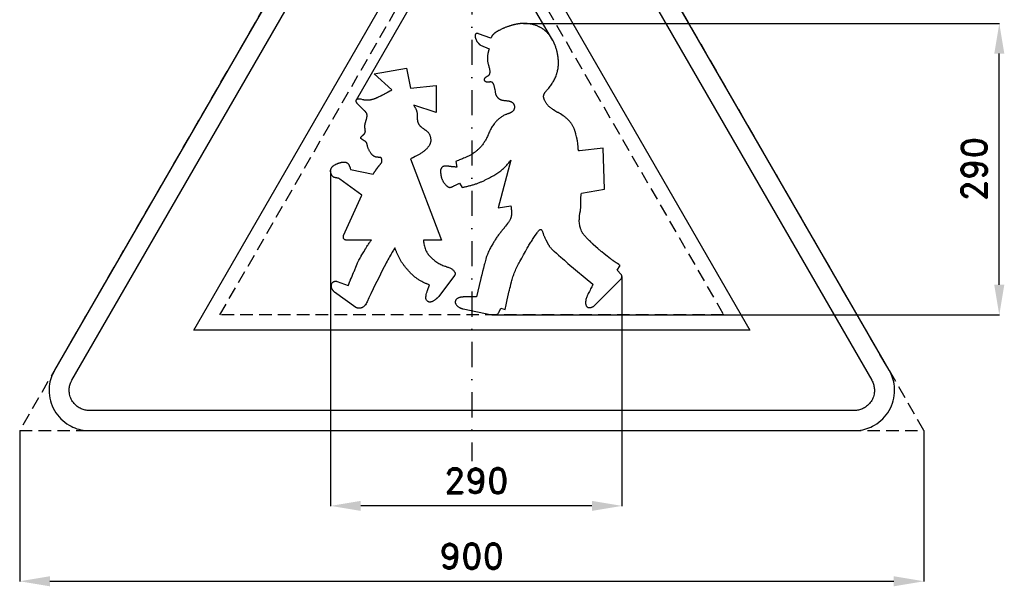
# Model space of a CAD drawing. Header units: millimetres. Extents: x -29 to 951, y -155 to 840.
# Tile 1 of 2: x -29 to 951, y -155 to 409. Entities that reach past the tile are written whole.
import ezdxf

# ---------------------------------------------------------------- set-up
doc = ezdxf.new("R2010")
doc.units = ezdxf.units.MM
doc.header["$LTSCALE"] = 5
doc.linetypes.add('ČERCHOVANÁX2', pattern=[2, 1, -0.5, 0, -0.5])
doc.linetypes.add('ČÁRKOVANÁX2', pattern=[1.5, 1, -0.5])
doc.layers.add('Kóty', color=2, linetype='Continuous')
doc.layers.add('Značka', color=7, linetype='Continuous')
doc.styles.get("Standard").update_dxf_attribs({"font": 'romand.shx', "height": 25})
doc.dimstyles.get("Standard").update_dxf_attribs({"dimtxt": 25, "dimasz": 30, "dimexe": 0.18, "dimexo": 0.0625, "dimgap": 12.5, "dimtad": 1, "dimdec": 0, "dimzin": 0, "dimdsep": 46, "dimtxsty": 'Standard', "dimcen": 0.09, "dimadec": 0, "dimazin": 0, "dimtfac": 1, "dimtdec": 0, "dimtofl": 0, "dimtmove": 0, "dimatfit": 3, "dimfxl": 1, "dimtolj": 1, "dimtzin": 0, "dimarcsym": 0})

# ---------------------------------------------------------------- blocks, each defined once
blk = doc.blocks.new('*D0')
at = {"layer": 'Defpoints', "color": 0, "transparency": 16777216}
for p in [(280.18, 258.38), (570.19, 153.34), (280.18, -74.94)]:
    blk.add_point(p, dxfattribs=at)
at = {"layer": 'Kóty', "color": 0, "lineweight": -2, "transparency": 16777216}
for p, q in [((280.18, 258.32), (280.18, -75.12)), ((570.19, 153.28), (570.19, -75.12)), ((540.19, -74.94), (310.18, -74.94))]:
    blk.add_line(p, q, dxfattribs=at)
at = {"layer": 'Kóty', "color": 0, "transparency": 16777216}
for points in [[(310.18, -69.94), (310.18, -79.94), (280.18, -74.94)], [(540.19, -69.94), (540.19, -79.94), (570.19, -74.94)]]:
    blk.add_solid(points, dxfattribs=at)
at = {"layer": 'Kóty', "color": 0, "transparency": 16777216, "insert": (425.18, -49.94), "char_height": 25, "attachment_point": 5}
blk.add_mtext('\\A1;290', dxfattribs=at)
blk = doc.blocks.new('*D1')
at = {"layer": 'Defpoints', "color": 0, "transparency": 16777216}
for p in [(-29.28, 0.06), (870.72, 0.06), (870.72, -149.94)]:
    blk.add_point(p, dxfattribs=at)
at = {"layer": 'Kóty', "color": 0, "lineweight": -2, "transparency": 16777216}
for p, q in [((-29.28, 0), (-29.28, -150.12)), ((870.72, 0), (870.72, -150.12)), ((0.72, -149.94), (840.72, -149.94))]:
    blk.add_line(p, q, dxfattribs=at)
at = {"layer": 'Kóty', "color": 0, "transparency": 16777216}
for points in [[(0.72, -144.94), (0.72, -154.94), (-29.28, -149.94)], [(840.72, -144.94), (840.72, -154.94), (870.72, -149.94)]]:
    blk.add_solid(points, dxfattribs=at)
at = {"layer": 'Kóty', "color": 0, "transparency": 16777216, "insert": (420.72, -124.94), "char_height": 25, "attachment_point": 5}
blk.add_mtext('\\A1;900', dxfattribs=at)
blk = doc.blocks.new('*D2')
at = {"layer": 'Defpoints', "color": 0, "transparency": 16777216}
for p in [(472.04, 405), (945.72, 405), (443.25, 115)]:
    blk.add_point(p, dxfattribs=at)
at = {"layer": 'Kóty', "color": 0, "lineweight": -2, "transparency": 16777216}
for p, q in [((472.11, 405), (945.9, 405)), ((945.72, 145), (945.72, 375)), ((443.31, 115), (945.9, 115))]:
    blk.add_line(p, q, dxfattribs=at)
at = {"layer": 'Kóty', "color": 0, "transparency": 16777216}
for points in [[(940.72, 375), (950.72, 375), (945.72, 405)], [(940.72, 145), (950.72, 145), (945.72, 115)]]:
    blk.add_solid(points, dxfattribs=at)
at = {"layer": 'Kóty', "color": 0, "transparency": 16777216, "insert": (920.72, 260), "char_height": 25, "attachment_point": 5, "rotation": 90}
blk.add_mtext('\\A1;290', dxfattribs=at)

msp = doc.modelspace()

# ---------------------------------------------------------------- linework, layer by layer
at = {"layer": 'Kóty'}
for p, q in [((305.92, 329.07), (369.49, 439.17)), ((501.47, 387.99), (471.81, 439.36))]:
    msp.add_line(p, q, dxfattribs=at)
at = {"layer": 'Značka', "color": 6, "linetype": 'ČERCHOVANÁX2', "lineweight": 25, "ltscale": 5}
msp.add_line((420.72, 839.71), (420.72, -30.29), dxfattribs=at)
at = {"layer": 'Značka', "color": 6, "linetype": 'ČÁRKOVANÁX2', "ltscale": 2.5}
for points in [[(870.72, 0.06), (420.72, 779.48), (-29.28, 0.06)], [(169.9, 115), (420.72, 549.42), (671.53, 115)]]:
    msp.add_lwpolyline(points, close=True, dxfattribs=at)
at = {"layer": 'Značka', "color": 5}
for points in [[(386.08, 719.42), (5.36, 60, 0.003576), (4.38, 58.15, 0.010722), (3.46, 56.27, 0.055711), (0.83, 48.35, 0.055985), (0, 40, 0.069591), (1.29, 29.62, 0.069767), (5.36, 20, 0.069481), (11.67, 11.68, 0.067775), (20, 5.36, 0.055964), (27.65, 1.85, 0.061097), (35.82, 0.22, 0.01224), (37.91, 0.07, 0.004081), (40, 0), (801.43, 0, 0.003581), (803.53, 0.08, 0.010743), (805.62, 0.22, 0.055797), (813.79, 1.9, 0.055991), (821.43, 5.36, 0.069582), (829.78, 11.66, 0.069787), (836.08, 20, 0.069497), (840.13, 29.62, 0.067792), (841.43, 40, 0.055928), (840.65, 48.37, 0.060939), (837.98, 56.27), (837.06, 58.15), (836.08, 60)], [(494.4, 337.34), (494.77, 337.75), (495.14, 338.17, 0.009463), (496.59, 339.86, 0.009121), (497.97, 341.6, 0.009466), (499.3, 343.39, 0.010498), (500.55, 345.22), (500.86, 345.69), (501.16, 346.16), (501.45, 346.63), (501.74, 347.1, 0.016226), (502.82, 349.03, 0.015651), (503.78, 351.02, 0.016218), (504.62, 353.07, 0.017985), (505.32, 355.17), (505.48, 355.7), (505.63, 356.23), (505.77, 356.72), (505.91, 357.22, 0.016336), (506.37, 359.21, 0.015752), (506.7, 361.23, 0.016365), (506.92, 363.27, 0.01812), (506.99, 365.32), (506.99, 365.83), (506.99, 366.34), (506.98, 366.86), (506.96, 367.38, 0.012363), (506.83, 369.46, 0.011886), (506.61, 371.52, 0.012348), (506.29, 373.57, 0.01371), (505.87, 375.61), (505.75, 376.11), (505.63, 376.62), (505.54, 377.04), (505.44, 377.46, 0.010018), (505.01, 379.13, 0.009662), (504.51, 380.78, 0.010014), (503.96, 382.41, 0.01108), (503.34, 384.02), (503.17, 384.42), (503, 384.81), (502.83, 385.2), (502.66, 385.59, 0.011969), (501.93, 387.13, 0.011531), (501.12, 388.63, 0.011965), (500.25, 390.1, 0.013253), (499.31, 391.52), (499.07, 391.87), (498.82, 392.22), (498.72, 392.35), (498.62, 392.49), (498.22, 393.03), (497.81, 393.56), (497.39, 394.08), (496.95, 394.6), (496.84, 394.72), (496.73, 394.85), (496.62, 394.98), (496.51, 395.1), (496.05, 395.6), (495.58, 396.08), (495.11, 396.55), (494.62, 397.01), (494.49, 397.12), (494.37, 397.24), (494.23, 397.36), (494.08, 397.49), (493.51, 397.98), (492.92, 398.46), (492.32, 398.93), (491.7, 399.37), (491.55, 399.48), (491.39, 399.58), (491.23, 399.69), (491.08, 399.79), (490.44, 400.2), (489.78, 400.59), (489.12, 400.97), (488.45, 401.32), (488.28, 401.4), (488.11, 401.49), (487.81, 401.64), (487.5, 401.79, 0.012441), (486.28, 402.36, 0.011998), (485.02, 402.87, 0.012447), (483.75, 403.33, 0.013803), (482.46, 403.72), (482.13, 403.8), (481.8, 403.89), (481.48, 403.97), (481.15, 404.05, 0.010408), (479.82, 404.34, 0.010002), (478.49, 404.57, 0.0104), (477.14, 404.75, 0.011529), (475.79, 404.88), (475.46, 404.9), (475.12, 404.92), (474.93, 404.93), (474.73, 404.94, 0.005601), (473.97, 404.98, 0.00536), (473.2, 405, 0.005595), (472.43, 405.01, 0.006232), (471.66, 404.99), (471.47, 404.99), (471.27, 404.98), (471.08, 404.97), (470.89, 404.97, 0.005703), (470.13, 404.92, 0.005508), (469.36, 404.86, 0.005719), (468.6, 404.79, 0.006344), (467.84, 404.69), (467.65, 404.67), (467.46, 404.64), (467.23, 404.61), (467, 404.58, 0.005857), (466.08, 404.43, 0.005645), (465.17, 404.27, 0.005882), (464.26, 404.08, 0.006558), (463.36, 403.88, 0.001213), (463.13, 403.82), (462.91, 403.77), (462.68, 403.71, 0.000796), (462.46, 403.66, 0.003799), (461.56, 403.42, 0.00368), (460.66, 403.17, 0.003843), (459.77, 402.91, 0.004195), (458.88, 402.63), (458.66, 402.56), (458.44, 402.49), (458.12, 402.39, 0.000868), (457.8, 402.29, 0.005316), (456.53, 401.87, 0.005135), (455.28, 401.43, 0.005304), (454.02, 400.97, 0.00589), (452.78, 400.47), (452.48, 400.35), (452.17, 400.22), (451.86, 400.09), (451.55, 399.96, 0.007667), (450.33, 399.4, 0.007374), (449.12, 398.81, 0.007659), (447.93, 398.19, 0.008525), (446.76, 397.53), (446.48, 397.36), (446.19, 397.19), (446.05, 397.11), (445.92, 397.04, 0.006691), (445.4, 396.71, 0.00641), (444.88, 396.38, 0.006685), (444.38, 396.03, 0.007406), (443.88, 395.67), (443.76, 395.58), (443.63, 395.49), (443.52, 395.4), (443.4, 395.3, 0.012775), (442.93, 394.91, 0.012367), (442.49, 394.5, 0.012781), (442.06, 394.08, 0.01414), (441.66, 393.62), (441.56, 393.51), (441.47, 393.39), (441.41, 393.32), (441.36, 393.25), (441.14, 392.95), (440.93, 392.65), (440.72, 392.35), (440.53, 392.04), (440.48, 391.96), (440.44, 391.88), (440.39, 391.8), (440.34, 391.72), (440.16, 391.4), (439.98, 391.08), (439.8, 390.75), (439.62, 390.43), (439.58, 390.35), (439.53, 390.26), (427.35, 394.81), (427.29, 394.83), (427.23, 394.85), (426.99, 394.92), (426.75, 394.98), (426.45, 395.05, 0.019975), (426.14, 395.11, 0.027374), (425.86, 395.13, 0.03903), (425.59, 395.12, 0.045164), (425.32, 395.06, 0.047666), (425.06, 394.96, 0.030275), (424.91, 394.87, 0.028011), (424.77, 394.77, 0.025163), (424.64, 394.65, 0.021674), (424.52, 394.52, 0.020869), (424.41, 394.38, 0.021494), (424.31, 394.22, 0.01956), (424.22, 394.06), (424.14, 393.9, 0.030445), (424.01, 393.53, 0.039373), (423.92, 393.15, 0.038283), (423.9, 392.76, 0.027356), (423.92, 392.37, 0.021126), (423.98, 391.97, 0.017024), (424.07, 391.57), (424.18, 391.18), (424.3, 390.8), (424.55, 390.05, 0.011396), (424.82, 389.31, 0.014105), (425.13, 388.59, 0.014258), (425.48, 387.88, 0.014485), (425.86, 387.22, 0.015957), (426.27, 386.58, 0.017318), (426.72, 385.97, 0.01862), (427.21, 385.4), (427.45, 385.13), (427.71, 384.88), (427.96, 384.63), (428.23, 384.39), (428.5, 384.14), (428.77, 383.9), (428.99, 383.71), (429.22, 383.53), (429.27, 383.48), (429.33, 383.43), (437.95, 379.89), (437.64, 378.8), (437.35, 377.71), (437.34, 377.64), (437.32, 377.58), (437.25, 377.32), (437.19, 377.06), (437.11, 376.74), (437.04, 376.42), (436.96, 376.09), (436.89, 375.77), (436.82, 375.44), (436.76, 375.12), (436.6, 374.29), (436.46, 373.46), (436.34, 372.63), (436.25, 371.79, 0.011212), (436.2, 370.96, 0.014817), (436.19, 370.13, 0.014387), (436.22, 369.29), (436.3, 368.46, 0.012466), (436.46, 367.18, 0.013793), (436.7, 365.9, 0.011846), (436.93, 364.89, 0.012396), (437.21, 363.89), (437.29, 363.64), (437.36, 363.39), (437.44, 363.15), (437.52, 362.9), (437.81, 361.9), (438.06, 360.89, -0.010889), (438.35, 359.61, -0.019703), (438.56, 358.33), (438.6, 357.97), (438.63, 357.61), (438.64, 357.25), (438.64, 356.89), (438.63, 356.52), (438.59, 356.16), (438.54, 355.8), (438.46, 355.44), (438.37, 355.09), (438.25, 354.74), (438.11, 354.39), (437.94, 354.07), (437.76, 353.76, -0.024927), (437.56, 353.47, -0.025556), (437.32, 353.21, -0.022309), (437.06, 352.96, -0.021045), (436.76, 352.72, -0.017473), (436.44, 352.5, -0.013583), (436.18, 352.34, -0.015956), (435.91, 352.2), (435.84, 352.16), (435.77, 352.13), (435.69, 352.09), (435.62, 352.06, 0.011065), (435.33, 351.91), (435.04, 351.74, 0.013589), (434.69, 351.52, 0.017656), (434.36, 351.28, 0.018849), (434.08, 351.05, 0.022416), (433.82, 350.79, 0.025044), (433.59, 350.52, 0.027046), (433.38, 350.22, 0.03105), (433.22, 349.94, 0.043995), (433.11, 349.63, 0.049427), (433.05, 349.31, 0.047654), (433.06, 348.98, 0.059154), (433.14, 348.58, 0.0615), (433.32, 348.21, 0.055171), (433.57, 347.89, 0.037227), (433.88, 347.62, 0.033911), (434.26, 347.35, 0.035074), (434.68, 347.14, 0.033044), (435.12, 346.98, 0.028324), (435.58, 346.88, 0.030337), (436.17, 346.82, 0.025463), (436.76, 346.82, 0.01998), (437.22, 346.86, 0.023216), (437.69, 346.93, 0.005035), (437.8, 346.96), (437.92, 346.99), (438.02, 347.01), (438.11, 347.04, -0.025619), (438.51, 347.11, -0.021618), (438.91, 347.14, -0.031301), (439.41, 347.14, -0.045294), (439.9, 347.06, -0.073487), (440.6, 346.79, -0.074163), (441.18, 346.33, -0.062548), (441.63, 345.74, -0.029454), (441.97, 345.07, -0.017208), (442.33, 344.21, -0.01681), (442.62, 343.34, -0.013506), (442.87, 342.44), (443.07, 341.54), (443.19, 341.01), (443.29, 340.49), (443.37, 340.06), (443.45, 339.64), (443.47, 339.54), (443.49, 339.43), (443.84, 337.46), (443.87, 337.29), (443.91, 337.12), (444.05, 336.46), (444.21, 335.8), (444.44, 334.99), (444.72, 334.18, 0.01985), (445.04, 333.4, 0.025623), (445.43, 332.66, 0.027912), (445.89, 331.95, 0.026895), (446.43, 331.3, 0.023489), (446.93, 330.8, 0.026387), (447.47, 330.34, 0.025753), (448.06, 329.95, 0.021566), (448.68, 329.61, 0.020269), (449.34, 329.31, 0.020534), (450.02, 329.07, 0.017534), (450.72, 328.87, 0.011049), (451.43, 328.71, 0.011035), (452.53, 328.52, 0.008754), (453.63, 328.37, 0.006703), (454.52, 328.27, 0.008018), (455.41, 328.19), (455.63, 328.18), (455.86, 328.17), (456.07, 328.15), (456.29, 328.14, -0.021406), (457.14, 328.02, -0.018419), (457.98, 327.85, -0.026108), (459.02, 327.54, -0.036593), (460, 327.11), (460.35, 326.93), (460.68, 326.72), (461, 326.49), (461.3, 326.24), (461.59, 325.97), (461.85, 325.68), (462.09, 325.37), (462.31, 325.04, -0.023422), (462.65, 324.44, -0.03606), (462.92, 323.81, -0.038254), (463.09, 323.16, -0.03028), (463.18, 322.48, -0.027939), (463.2, 321.78, -0.029727), (463.14, 321.09, -0.029169), (463, 320.41, -0.026644), (462.79, 319.75), (462.67, 319.46), (462.54, 319.17), (462.39, 318.89), (462.23, 318.62), (462.05, 318.36), (461.86, 318.11), (461.66, 317.88), (461.44, 317.66), (461.2, 317.43), (460.94, 317.22), (460.68, 317.03), (460.4, 316.84), (460.12, 316.67), (459.83, 316.51), (459.53, 316.35), (459.23, 316.21, -0.007664), (458.57, 315.9, -0.006455), (457.9, 315.61), (457.36, 315.39), (456.81, 315.18), (456.67, 315.13), (456.54, 315.08), (456.4, 315.03), (456.26, 314.98), (455.72, 314.78), (455.18, 314.57), (454.51, 314.29), (453.84, 314.01, 0.01305), (452.34, 313.32, 0.020137), (450.9, 312.52, 0.021368), (449.52, 311.63, 0.016775), (448.21, 310.63, 0.014926), (446.94, 309.54, 0.015317), (445.74, 308.38, 0.013677), (444.6, 307.16, 0.010084), (443.52, 305.88), (442.85, 305.05), (442.21, 304.19), (441.59, 303.32), (441, 302.42), (440.44, 301.52), (439.92, 300.6), (439.42, 299.66), (438.96, 298.7), (438.74, 298.21), (438.52, 297.72), (438.35, 297.33), (438.18, 296.93), (438.13, 296.83), (438.09, 296.73), (437.25, 294.74), (437.11, 294.4), (436.96, 294.06), (436.36, 292.73), (435.72, 291.41, -0.009932), (434.87, 289.79, -0.010674), (433.95, 288.21, -0.011283), (432.98, 286.66, -0.01184), (431.93, 285.16, -0.012333), (430.81, 283.71, -0.012857), (429.63, 282.32), (429.26, 281.91), (428.88, 281.5), (428.5, 281.11), (428.11, 280.71), (427.72, 280.33), (427.31, 279.95), (426.9, 279.59), (426.48, 279.22, -0.008555), (424.41, 277.47, -0.021117), (422.23, 275.85, -0.023187), (419.93, 274.4, -0.014864), (417.53, 273.13, -0.009316), (415.05, 271.95, -0.006096), (412.53, 270.85, -0.004286), (410.5, 270, -0.005696), (408.46, 269.2), (407.95, 269), (407.43, 268.81), (406.14, 268.3), (404.85, 267.8), (405.65, 262.14), (405.53, 262.14), (405.4, 262.15), (404.9, 262.18), (404.39, 262.2), (403.76, 262.24), (403.13, 262.29), (402.5, 262.34), (401.88, 262.39), (401.25, 262.46), (400.62, 262.54), (400.18, 262.6), (399.73, 262.66), (399.38, 262.71), (399.02, 262.77), (398.93, 262.78), (398.85, 262.8), (398.76, 262.81), (398.67, 262.82), (398.32, 262.87), (397.96, 262.92), (397.52, 262.98), (397.08, 263.02), (396.72, 263.06), (396.36, 263.09), (396, 263.11), (395.63, 263.12), (395.27, 263.13, 0.006054), (394.9, 263.12, 0.005721), (394.53, 263.11, 0.004149), (394.16, 263.09, 0.004931), (393.85, 263.07, 0.008997), (393.53, 263.04, 0.012026), (393.22, 263, 0.014348), (392.9, 262.94, 0.017635), (392.61, 262.87, 0.023009), (392.31, 262.77, 0.025018), (392.03, 262.65, 0.023646), (391.76, 262.5), (391.58, 262.39), (391.41, 262.25), (391.25, 262.11), (391.09, 261.96), (390.95, 261.8), (390.8, 261.63), (390.67, 261.45), (390.54, 261.27), (390.41, 261.08), (390.29, 260.88), (390.17, 260.68), (390.07, 260.48), (389.97, 260.27), (389.88, 260.06), (389.81, 259.84), (389.75, 259.62), (389.67, 259.31), (389.62, 258.99), (389.59, 258.67), (389.58, 258.35), (389.58, 258.02), (389.59, 257.69), (389.61, 257.36), (389.63, 257.03), (389.67, 256.55), (389.71, 256.08), (389.75, 255.61), (389.81, 255.14), (389.87, 254.67), (389.94, 254.21), (390.02, 253.74), (390.12, 253.28), (390.24, 252.74), (390.38, 252.2), (390.53, 251.67), (390.71, 251.14), (390.9, 250.61), (391.1, 250.09), (391.32, 249.58), (391.56, 249.08), (391.94, 248.31), (392.34, 247.55), (392.79, 246.82), (393.28, 246.11), (393.81, 245.42), (394.38, 244.76), (394.98, 244.13), (395.62, 243.54), (395.88, 243.32), (396.14, 243.1), (396.41, 242.9), (396.69, 242.7), (396.97, 242.53), (397.25, 242.37), (397.54, 242.24), (397.85, 242.13, 0.055491), (398.58, 241.98, 0.049254), (399.33, 241.99, 0.041038), (400.07, 242.12, 0.027696), (400.78, 242.35, 0.019873), (401.58, 242.68, 0.010391), (402.35, 243.06), (402.96, 243.38), (403.56, 243.72), (403.71, 243.81), (403.86, 243.9), (408.48, 246.14), (411, 241.96), (412.61, 242.29), (412.69, 242.3), (412.77, 242.32), (413.09, 242.39), (413.41, 242.45), (413.81, 242.54), (414.22, 242.62, 0.002279), (415.81, 242.96, 0.004046), (417.41, 243.33, 0.004893), (418.99, 243.72, 0.004766), (420.57, 244.14, 0.005222), (422.14, 244.58, 0.006269), (423.7, 245.07, 0.006365), (425.24, 245.59, 0.005469), (426.78, 246.14, 0.00528), (428.25, 246.71, 0.006101), (429.72, 247.31, 0.006008), (431.17, 247.94, 0.004975), (432.6, 248.6, 0.004404), (434.03, 249.29), (435.45, 250.01), (436.86, 250.75), (438.26, 251.5), (440.39, 252.66, 0.006093), (442.49, 253.87, 0.008054), (444.57, 255.12, 0.009127), (446.6, 256.45, 0.0104), (448.56, 257.84, 0.012046), (450.46, 259.31, 0.01392), (452.29, 260.87, 0.016099), (454.03, 262.54), (454.76, 263.3), (455.47, 264.08), (456.17, 264.88), (456.85, 265.69), (457.53, 266.51), (458.19, 267.33), (458.72, 267.99), (459.25, 268.66), (459.38, 268.83), (459.51, 269), (446.88, 221.49), (459.65, 223.74), (459.86, 221.98), (460.03, 220.21), (460.04, 220.1), (460.04, 220), (460.07, 219.57), (460.1, 219.14), (460.11, 218.7), (460.13, 218.27), (460.13, 218.17), (460.13, 218.06), (460.14, 215.89), (460.1, 214.29), (460.1, 214.21), (460.09, 214.13), (460.06, 213.81), (460.03, 213.49), (459.97, 213.1), (459.89, 212.71), (459.83, 212.43), (459.75, 212.16), (459.67, 211.89), (459.58, 211.63), (459.49, 211.36), (459.38, 211.1), (459.27, 210.84), (459.15, 210.59), (458.86, 209.98), (458.54, 209.4), (458.2, 208.82), (457.84, 208.26), (457.46, 207.71), (457.07, 207.17), (456.76, 206.73), (456.44, 206.3), (456.36, 206.19), (456.28, 206.09), (454.25, 203.36), (454.15, 203.22), (454.05, 203.09), (453.64, 202.54), (453.23, 202), (452.81, 201.47), (452.4, 200.93), (452.29, 200.8), (452.18, 200.67), (449.73, 197.66), (449.61, 197.51), (449.48, 197.36), (448.99, 196.75), (448.51, 196.15), (447.91, 195.38), (447.32, 194.61), (446.74, 193.84), (446.18, 193.06), (445.64, 192.27), (445.1, 191.48), (444.58, 190.68), (444.06, 189.87), (443.65, 189.22), (443.24, 188.57), (443.14, 188.41), (443.04, 188.24), (441.49, 185.68), (440, 183.08), (439.87, 182.86), (439.75, 182.64), (439.27, 181.76), (438.8, 180.87), (438.22, 179.75), (437.67, 178.62), (437.14, 177.48), (436.64, 176.32), (436.17, 175.16), (435.73, 173.98), (435.42, 173.08), (435.13, 172.18), (434.9, 171.46), (434.69, 170.73), (434.64, 170.55), (434.58, 170.37), (433.6, 166.71), (433.39, 165.87), (433.17, 165.02), (432.32, 161.66), (431.48, 158.29), (430.66, 154.91), (429.84, 151.54), (429.64, 150.69), (429.44, 149.85), (425.48, 132.95), (421.28, 132.95), (416.9, 132.95), (416.3, 132.97), (415.71, 132.99), (415.6, 132.99), (415.49, 133), (415.04, 133), (414.59, 133, 0.004285), (414.03, 133, 0.004287), (413.47, 132.98, 0.00453), (412.92, 132.95, 0.004975), (412.36, 132.92, 0.004657), (411.8, 132.87, 0.003566), (411.24, 132.82, 0.003944), (410.75, 132.76, 0.006461), (410.26, 132.7, 0.008145), (409.78, 132.62, 0.009018), (409.29, 132.52, 0.01079), (408.81, 132.41, 0.013381), (408.33, 132.27), (407.86, 132.11), (407.4, 131.93), (407.03, 131.77), (406.66, 131.59), (406.31, 131.39), (405.97, 131.16), (405.65, 130.92), (405.36, 130.64), (405.09, 130.34), (404.85, 130.02), (404.71, 129.81), (404.59, 129.59), (404.48, 129.36), (404.39, 129.12), (404.32, 128.88), (404.26, 128.64), (404.23, 128.39), (404.21, 128.14), (404.21, 127.88), (404.22, 127.63), (404.26, 127.38), (404.31, 127.13), (404.38, 126.88), (404.47, 126.63), (404.57, 126.39), (404.67, 126.16), (404.9, 125.7), (405.17, 125.27), (405.46, 124.86), (405.79, 124.47), (406.14, 124.1), (406.52, 123.76), (406.91, 123.45), (407.33, 123.15), (407.75, 122.86), (408.19, 122.59), (408.63, 122.34), (409.09, 122.11), (409.56, 121.89), (410.03, 121.7), (410.41, 121.55), (410.8, 121.41), (410.89, 121.38), (410.99, 121.35), (411.48, 121.19), (411.97, 121.03), (440.7, 115.2), (441.43, 115.12), (442.17, 115.05), (442.23, 115.04), (442.29, 115.04), (442.54, 115.02), (442.78, 115.01), (443.09, 115, 0.009563), (443.4, 115, 0.012132), (443.71, 115.01, 0.014846), (444.02, 115.04, 0.014415), (444.33, 115.09), (444.63, 115.15), (444.98, 115.24), (445.32, 115.35), (445.66, 115.48), (445.98, 115.65), (446.28, 115.83), (446.56, 116.04), (446.76, 116.23), (446.95, 116.44), (447, 116.49), (447.04, 116.55), (447.35, 117.06), (447.62, 117.6), (449.73, 121.79), (453.93, 120.53), (454.98, 125.25), (456.02, 129.97), (458.03, 138.96), (458.14, 139.41), (458.24, 139.85), (458.66, 141.64), (459.09, 143.43), (459.65, 145.65), (460.23, 147.88), (460.57, 149.14), (460.91, 150.41), (461.28, 151.67), (461.66, 152.92), (462.07, 154.18), (462.5, 155.43), (462.97, 156.67), (463.46, 157.89), (464.04, 159.25), (464.66, 160.58), (465.3, 161.91), (465.97, 163.22), (466.63, 164.47), (467.3, 165.72), (467.97, 166.97), (468.65, 168.21), (470.45, 171.53), (472.24, 174.85), (474.05, 178.17), (475.9, 181.46, -0.007034), (478.21, 185.37, -0.007843), (480.63, 189.21, -0.006277), (483.15, 192.98), (485.74, 196.72), (486.22, 197.39), (486.71, 198.05), (487.23, 198.68), (487.77, 199.31), (488.12, 199.69, -0.076666), (488.54, 199.99, -0.074073), (488.94, 200.13, -0.067017), (489.36, 200.15), (489.46, 200.14), (489.56, 200.13), (489.64, 200.08), (489.72, 200.03), (490.02, 199.81), (490.27, 199.54), (490.51, 199.16), (490.69, 198.73), (490.93, 198.15), (491.15, 197.56), (491.32, 197.08), (491.48, 196.6), (491.52, 196.48), (491.56, 196.36), (491.6, 196.23), (491.64, 196.11), (491.81, 195.62), (491.98, 195.13), (492.21, 194.51), (492.45, 193.91), (492.67, 193.37), (492.9, 192.84), (493.08, 192.41), (493.28, 191.99), (493.32, 191.89), (493.37, 191.78), (494.42, 189.62), (495.56, 187.41), (496.52, 185.7), (496.57, 185.61), (496.62, 185.53), (496.82, 185.19), (497.03, 184.86), (497.29, 184.45), (497.55, 184.04), (497.87, 183.58), (498.19, 183.13), (498.52, 182.68), (498.86, 182.24), (499.21, 181.81), (499.57, 181.39), (499.94, 180.97), (500.31, 180.57), (500.85, 180.01), (501.4, 179.47), (501.84, 179.04), (502.3, 178.63), (502.42, 178.52), (502.53, 178.42), (504.88, 176.42), (507.13, 174.52), (509.35, 172.62), (511.09, 171.1), (512.81, 169.57), (514.57, 167.97), (516.32, 166.35), (541.23, 145.75), (540.86, 144.76), (540.44, 143.79), (540.02, 142.95), (539.58, 142.11), (538.98, 140.86), (538.38, 139.62), (537.73, 138.43), (537.1, 137.24), (536.64, 136.23), (536.19, 135.21), (535.6, 134.02), (535.05, 132.82), (535.01, 132.73), (534.98, 132.64), (534.84, 132.29), (534.72, 131.94), (534.58, 131.49), (534.46, 131.04), (534.36, 130.58), (534.26, 130.12), (534.19, 129.75), (534.13, 129.38), (534.12, 129.29), (534.1, 129.19), (533.97, 128.18), (533.92, 127.15), (533.99, 126.06), (533.99, 126), (534, 125.95), (534.04, 125.73), (534.09, 125.51), (534.14, 125.3), (534.2, 125.09), (534.22, 125.04), (534.23, 124.99), (534.53, 124.27), (534.55, 124.23), (534.56, 124.2), (534.64, 124.06), (534.72, 123.93), (534.83, 123.77), (534.95, 123.62), (535.14, 123.4), (535.34, 123.19), (535.56, 123.01), (535.8, 122.84), (536.04, 122.69), (536.3, 122.57), (536.57, 122.47), (536.84, 122.39), (537.07, 122.34), (537.3, 122.31), (537.53, 122.29, 0.014805), (537.77, 122.29, 0.013141), (538, 122.3, 0.012396), (538.24, 122.32), (538.47, 122.35), (538.71, 122.39), (539.12, 122.47), (539.53, 122.56), (539.93, 122.68), (540.32, 122.82), (540.7, 122.98), (541.08, 123.17), (541.37, 123.33), (541.65, 123.5), (541.72, 123.55), (541.79, 123.59), (542.49, 124.14), (543.16, 124.73), (569.33, 151.01), (569.57, 151.34), (569.83, 151.88), (569.86, 151.95), (569.89, 152.01), (570, 152.3), (570.09, 152.59), (570.17, 152.96), (570.19, 153.34), (570.15, 153.7), (570.07, 154.06), (569.97, 154.34), (569.85, 154.6), (569.81, 154.66), (569.78, 154.73), (569.6, 155.05), (569.43, 155.26), (565.27, 159.6), (568.39, 164.2), (567.65, 164.71), (566.9, 165.22), (565.63, 166.09), (564.35, 166.96), (561.5, 168.95), (561.36, 169.05), (561.22, 169.15), (560.66, 169.56), (560.1, 169.97), (559.54, 170.39), (558.99, 170.81), (558.85, 170.91), (558.71, 171.02), (555.57, 173.5), (552.43, 175.99), (550.22, 177.69), (550.1, 177.78), (549.99, 177.86), (549.55, 178.21), (549.12, 178.55), (548.58, 178.99), (548.04, 179.44), (547.54, 179.87), (547.05, 180.3), (546.66, 180.64), (546.27, 180.99), (546.18, 181.08), (546.08, 181.17), (544.16, 182.94), (541.59, 185.27), (541.46, 185.39), (541.33, 185.51), (540.82, 185.97), (540.3, 186.44), (539.8, 186.91), (539.29, 187.39), (539.17, 187.51), (539.04, 187.63), (537.8, 188.85), (536.56, 190.09), (536.43, 190.21), (536.31, 190.34), (535.8, 190.85), (535.29, 191.36), (534.66, 192.01), (534.04, 192.66), (533.43, 193.32), (532.85, 194), (532.28, 194.7), (531.74, 195.42), (531.49, 195.76), (531.26, 196.11), (531.02, 196.47), (530.8, 196.83), (530.58, 197.19), (530.38, 197.56), (530.22, 197.86), (530.07, 198.17), (530.03, 198.24), (529.99, 198.32), (529.44, 199.58), (528.98, 200.89), (528.9, 201.12), (528.83, 201.35), (528.55, 202.28), (528.32, 203.22), (528.08, 204.41), (527.9, 205.61), (527.78, 206.82), (527.72, 208.04), (527.7, 209.25), (527.74, 210.47), (527.78, 211.18), (527.84, 211.89), (527.89, 212.46), (527.95, 213.03), (527.97, 213.17), (527.98, 213.32), (528.38, 216.14), (528.79, 218.76), (528.81, 218.89), (528.83, 219.03), (528.9, 219.55), (528.97, 220.08), (529.04, 220.73), (529.11, 221.39), (529.17, 222.11), (529.22, 222.83), (529.25, 223.41), (529.27, 223.99), (529.28, 224.13), (529.28, 224.27), (529.3, 227.17), (529.3, 230.58), (529.3, 230.75), (529.3, 230.92), (529.32, 231.61), (529.35, 232.29), (529.39, 232.97), (529.45, 233.64), (529.47, 233.81), (529.49, 233.98), (529.62, 235.02), (529.77, 236.06), (552.86, 240.18), (551.36, 280.91), (527.84, 278.31), (527.7, 278.3), (527.58, 278.31), (527.53, 278.31), (527.49, 278.32, -0.056364), (527.31, 278.36), (527.15, 278.45), (526.97, 278.59), (526.85, 278.78), (526.78, 278.99), (526.76, 279.22), (526.71, 279.68), (526.68, 280.14), (526.67, 280.51), (526.67, 280.87), (526.67, 280.97), (526.67, 281.06), (526.67, 281.15), (526.67, 281.24), (526.67, 281.61), (526.65, 281.98), (526.63, 282.36), (526.59, 282.72), (526.58, 282.82), (526.58, 282.91), (526.37, 284.46), (526.17, 286.08), (525.94, 287.79), (525.92, 287.91), (525.9, 288.02), (525.82, 288.48), (525.74, 288.93), (525.65, 289.39), (525.56, 289.84), (525.54, 289.96), (525.51, 290.07), (524.99, 292.29), (524.39, 294.74), (524.36, 294.86), (524.33, 294.98), (524.2, 295.47), (524.07, 295.96), (523.93, 296.45), (523.79, 296.93), (523.76, 297.05), (523.72, 297.17), (523.19, 298.83), (523.16, 298.91), (523.13, 298.99), (523.02, 299.32), (522.89, 299.65), (522.73, 300.05), (522.57, 300.45), (522.3, 301.09), (522.01, 301.71), (521.71, 302.33), (521.38, 302.93), (521.04, 303.53), (520.69, 304.12), (520.31, 304.7), (519.92, 305.27), (519.54, 305.8), (519.15, 306.32), (518.75, 306.84), (518.33, 307.34), (517.9, 307.83), (517.46, 308.31), (517, 308.78), (516.53, 309.23), (515.37, 310.32, 0.013923), (514.15, 311.35, 0.014107), (512.89, 312.32, 0.010112), (511.57, 313.23), (510.22, 314.11), (508.84, 314.96), (507.73, 315.63), (506.61, 316.28), (506.33, 316.44), (506.05, 316.6), (505.77, 316.75), (505.48, 316.91), (504.36, 317.57), (503.25, 318.24), (501.87, 319.1, -0.010101), (500.53, 320, -0.014037), (499.24, 320.94, -0.018103), (498.02, 321.96, -0.01977), (496.87, 323.07, -0.019196), (495.81, 324.26), (495.39, 324.78), (494.99, 325.31), (494.61, 325.86), (494.25, 326.43), (493.91, 327.01), (493.6, 327.6), (493.31, 328.2), (493.05, 328.82), (492.94, 329.07), (492.85, 329.32), (492.75, 329.57), (492.67, 329.83), (492.58, 330.09), (492.51, 330.35), (492.44, 330.62), (492.38, 330.88), (492.32, 331.19), (492.27, 331.5), (492.23, 331.81), (492.21, 332.13), (492.2, 332.45), (492.2, 332.76), (492.23, 333.08), (492.27, 333.39), (492.32, 333.73), (492.4, 334.06), (492.5, 334.39), (492.62, 334.72), (492.75, 335.04), (492.9, 335.34), (493.07, 335.65), (493.26, 335.94), (493.39, 336.12), (493.52, 336.3), (493.63, 336.45), (493.75, 336.59), (493.77, 336.62), (493.8, 336.66), (494.4, 337.34)], [(355.73, 360.53), (359.69, 340.67), (385.14, 343.24), (385.14, 316.55), (362.94, 323.65), (363.03, 323.5), (363.12, 323.35), (363.49, 322.75), (363.84, 322.15), (364.28, 321.39, -0.008522), (364.69, 320.62, -0.011315), (365.06, 319.85, -0.01368), (365.4, 319.07, -0.01639), (365.7, 318.27, -0.019428), (365.93, 317.45, -0.0188), (366.11, 316.63, -0.014918), (366.23, 315.8, -0.011607), (366.31, 314.96), (366.36, 314.12), (366.38, 313.27), (366.4, 312.41), (366.41, 311.72), (366.42, 311.04), (366.43, 310.87), (366.43, 310.69), (366.43, 310.61), (366.43, 310.53), (366.44, 310.2), (366.46, 309.87), (366.49, 309.45), (366.53, 309.04), (366.57, 308.63), (366.64, 308.22), (366.72, 307.82), (366.81, 307.42), (366.92, 307.04), (367.04, 306.66), (367.18, 306.29), (367.33, 305.93), (367.5, 305.57), (367.69, 305.22), (367.89, 304.88), (368.1, 304.55), (368.34, 304.21), (368.58, 303.88), (368.85, 303.56), (369.12, 303.25), (369.41, 302.95), (369.71, 302.65), (370.01, 302.37), (370.33, 302.1, 0.016131), (371.39, 301.27), (372.49, 300.48), (373.38, 299.86), (374.27, 299.25), (374.5, 299.1), (374.72, 298.95), (374.94, 298.81), (375.15, 298.66, -0.025338), (375.97, 298.03, -0.027052), (376.72, 297.31, -0.031586), (377.56, 296.32, -0.024711), (378.28, 295.24), (378.59, 294.71, -0.019595), (378.86, 294.17, -0.020329), (379.09, 293.6), (379.27, 293.02), (379.43, 292.41), (379.56, 291.8), (379.66, 291.18), (379.74, 290.55), (379.8, 289.98), (379.83, 289.4), (379.84, 288.82), (379.83, 288.24), (379.78, 287.68), (379.7, 287.12), (379.59, 286.56), (379.43, 286.02), (379.25, 285.45, -0.017552), (379.02, 284.9, -0.017126), (378.76, 284.36), (378.47, 283.84), (378.15, 283.33), (377.8, 282.83), (377.44, 282.34), (377.06, 281.87), (376.65, 281.38), (376.23, 280.89), (375.79, 280.42), (375.35, 279.97), (374.89, 279.53), (374.42, 279.1), (373.95, 278.68), (373.46, 278.27, -0.010993), (372.24, 277.31, -0.011863), (370.98, 276.4, -0.011007), (369.68, 275.54, -0.008446), (368.35, 274.74, -0.006748), (366.98, 273.96, -0.005767), (365.61, 273.22, -0.004073), (364.21, 272.51), (362.81, 271.81), (362.4, 271.61), (361.99, 271.41), (361.67, 271.25), (361.34, 271.09), (361.26, 271.05), (361.17, 271.01), (359.54, 270.21), (390.62, 189.34), (372.56, 189.34), (372.59, 189.1), (372.63, 188.86), (372.76, 187.9), (372.9, 186.93), (373.1, 185.73), (373.32, 184.54), (373.57, 183.37), (373.87, 182.22), (374.23, 181.08), (374.65, 179.96, 0.02483), (375.42, 178.32, 0.022877), (376.34, 176.76, 0.020592), (377.38, 175.28, 0.017781), (378.52, 173.89, 0.016445), (379.78, 172.53, 0.015845), (381.12, 171.26, 0.013314), (382.53, 170.07), (383.99, 168.94), (384.94, 168.24), (385.89, 167.57), (386.88, 166.93), (387.88, 166.33), (388.89, 165.77), (389.92, 165.24), (390.97, 164.76), (392.03, 164.32), (392.88, 163.99), (393.73, 163.68), (394.41, 163.44), (395.1, 163.2), (395.27, 163.15), (395.44, 163.09), (395.62, 163.03), (395.79, 162.97), (396.48, 162.73), (397.16, 162.47), (398, 162.14), (398.84, 161.78), (399.48, 161.48), (400.1, 161.16), (400.71, 160.8), (401.29, 160.41), (401.85, 159.96), (402.37, 159.46), (402.84, 158.91), (403.26, 158.33), (403.48, 157.97), (403.69, 157.6), (403.86, 157.22), (404, 156.82), (404.09, 156.44), (404.13, 156.05), (404.11, 155.66), (404.03, 155.27), (403.99, 155.14), (403.95, 155.01), (403.91, 154.91), (403.86, 154.81), (403.85, 154.79), (403.84, 154.76), (403.58, 154.26), (387.73, 133.35), (386.6, 132.18), (386.54, 132.13), (386.49, 132.07), (386.26, 131.84), (386.03, 131.62), (385.73, 131.34), (385.44, 131.06), (385.02, 130.69), (384.58, 130.32), (384.14, 129.97), (383.68, 129.63), (383.2, 129.31), (382.7, 129.01), (382.19, 128.74), (381.67, 128.49), (381.2, 128.29, -0.016174), (380.73, 128.12, -0.020101), (380.24, 127.98, -0.02233), (379.74, 127.88, -0.026322), (379.26, 127.82, -0.034396), (378.77, 127.83, -0.035988), (378.29, 127.89, -0.031095), (377.82, 128.02, -0.030689), (377.37, 128.2, -0.035251), (376.94, 128.44), (376.56, 128.73), (376.21, 129.07), (375.89, 129.45), (375.62, 129.86), (375.4, 130.3), (375.23, 130.76), (375.12, 131.19), (375.04, 131.62), (375.01, 132.05), (375.01, 132.49), (375.05, 132.93), (375.1, 133.37), (375.14, 133.72), (375.2, 134.07), (375.22, 134.15), (375.23, 134.24), (375.44, 135.4), (375.69, 136.54), (375.92, 137.37), (376.19, 138.19), (376.39, 138.72), (376.6, 139.25), (378.74, 144.86), (376.75, 145.59), (376.65, 145.63), (376.55, 145.67), (376.15, 145.82), (375.76, 145.98), (375.27, 146.18), (374.78, 146.38), (374.03, 146.71), (373.29, 147.06), (372.56, 147.42), (371.83, 147.79), (371.11, 148.18), (370.4, 148.58), (369.69, 148.99), (368.99, 149.41), (368.35, 149.79), (367.72, 150.18), (367.1, 150.58), (366.48, 150.99), (365.88, 151.41), (365.28, 151.85), (364.69, 152.29), (364.1, 152.75), (363.46, 153.27), (362.83, 153.81), (362.2, 154.36), (361.6, 154.93), (360.99, 155.51), (360.4, 156.09), (359.81, 156.69), (359.24, 157.29, -0.007509), (357.22, 159.46, -0.010282), (355.29, 161.7, -0.011573), (353.45, 164.01, -0.011371), (351.71, 166.4, -0.013286), (350.08, 168.85, -0.017533), (348.61, 171.39, -0.015678), (347.31, 174.03, -0.007682), (346.13, 176.72), (345.86, 177.35), (345.6, 177.99), (345.39, 178.5), (345.19, 179.01), (345.14, 179.14), (345.1, 179.27), (344.15, 181.86), (342.77, 179.63), (341.41, 177.39), (341.24, 177.09), (341.06, 176.8), (340.37, 175.61), (339.69, 174.42), (338.85, 172.93), (338.03, 171.43), (337.21, 169.92), (336.41, 168.4), (335.61, 166.89), (334.81, 165.36), (332.32, 160.52), (329.85, 155.65), (327.41, 150.77), (325, 145.88), (322.62, 140.98), (320.24, 136.07), (318.35, 132.14), (316.46, 128.21), (315.99, 127.22), (315.52, 126.24), (314.75, 125.13), (314.71, 125.08), (314.67, 125.02), (314.5, 124.81), (314.33, 124.6), (314.12, 124.34), (313.89, 124.1), (313.53, 123.74), (313.15, 123.41), (312.75, 123.1), (312.33, 122.82), (311.89, 122.57, -0.019505), (311.43, 122.35, -0.018397), (310.96, 122.16, -0.014263), (310.47, 122, -0.015668), (309.94, 121.85, -0.020751), (309.4, 121.75, -0.022563), (308.86, 121.69, -0.021134), (308.31, 121.67, -0.022421), (307.77, 121.7, -0.027238), (307.23, 121.78, -0.025513), (306.71, 121.92, -0.017349), (306.2, 122.1), (306.07, 122.15), (305.94, 122.2), (305.83, 122.25), (305.73, 122.29), (305.7, 122.31), (305.68, 122.32), (305.16, 122.57), (284.18, 137.86), (283.48, 138.5), (283.44, 138.53), (283.41, 138.56), (283.27, 138.7), (283.13, 138.83), (282.97, 139.01), (282.8, 139.19, -0.025118), (282.32, 139.79, -0.026243), (281.91, 140.44, -0.026915), (281.55, 141.12, -0.026656), (281.27, 141.84, -0.029994), (281.07, 142.59, -0.037642), (280.96, 143.35, -0.03531), (280.96, 144.12, -0.022843), (281.05, 144.88), (281.12, 145.3), (281.22, 145.71), (281.36, 146.1), (281.54, 146.48), (281.75, 146.84, -0.029962), (281.99, 147.17, -0.029619), (282.27, 147.48, -0.024793), (282.58, 147.75), (282.83, 147.93, -0.022492), (283.09, 148.1, -0.023292), (283.37, 148.24, -0.021191), (283.66, 148.36, -0.020903), (283.95, 148.45, -0.022536), (284.25, 148.52, -0.021224), (284.56, 148.56, -0.017164), (284.86, 148.58, -0.012071), (285.1, 148.58, -0.013549), (285.33, 148.58), (285.56, 148.56), (285.79, 148.53), (286.01, 148.49), (286.24, 148.45), (286.43, 148.41), (286.61, 148.37), (286.65, 148.36), (286.7, 148.35), (297.67, 144.26), (297.76, 144.51), (297.84, 144.77), (298.2, 145.78), (298.59, 146.78), (299, 147.77), (299.43, 148.76), (299.55, 149), (299.66, 149.24), (299.85, 149.69), (300.05, 150.14), (300.82, 151.94), (301.58, 153.74), (302.34, 155.54), (303.1, 157.34), (303.29, 157.79), (303.48, 158.24), (305.94, 164.28), (306.05, 164.55), (306.16, 164.81), (306.6, 165.85), (307.07, 166.89), (307.68, 168.17), (308.32, 169.43), (308.89, 170.51), (309.48, 171.58), (309.96, 172.43), (310.45, 173.28), (310.58, 173.49), (310.7, 173.7), (313.22, 177.93), (314.92, 180.86), (315.02, 181.02), (315.11, 181.18), (315.49, 181.81), (315.88, 182.44), (316.37, 183.22), (316.87, 184), (317.4, 184.79), (317.93, 185.59), (318.48, 186.37), (319.03, 187.15), (319.44, 187.71), (319.86, 188.27), (320.21, 188.71), (320.57, 189.13), (320.66, 189.24), (320.75, 189.34), (297.19, 189.34), (297.09, 189.35), (297, 189.35, -0.008467), (296.62, 189.37), (296.24, 189.39, -0.010221), (295.77, 189.44, -0.019531), (295.3, 189.52, -0.026001), (294.88, 189.62, -0.034298), (294.47, 189.78, -0.040973), (294.09, 189.99, -0.047883), (293.75, 190.26), (293.58, 190.44), (293.42, 190.64), (293.29, 190.85), (293.17, 191.08), (293.07, 191.31), (292.99, 191.56), (292.93, 191.8), (292.9, 192.06), (292.88, 192.3), (292.88, 192.54), (292.9, 192.78), (292.94, 193.02), (292.99, 193.27), (293.05, 193.5), (293.09, 193.7), (293.15, 193.89), (293.16, 193.93), (293.17, 193.98), (311.26, 234.12), (289.37, 250.12), (289.06, 250.38), (289.04, 250.39), (289.03, 250.4), (288.96, 250.45), (288.9, 250.5), (288.82, 250.56), (288.73, 250.62, 0.031684), (288.39, 250.81, 0.02726), (288.02, 250.97, 0.022303), (287.64, 251.09, 0.016446), (287.26, 251.18, 0.010574), (286.85, 251.26), (286.44, 251.32), (286.12, 251.37), (285.79, 251.42), (285.71, 251.43), (285.63, 251.44), (285.56, 251.45), (285.49, 251.46), (285.22, 251.5), (284.96, 251.55), (284.63, 251.62, -0.011899), (284.3, 251.7, -0.014987), (283.99, 251.8, -0.019108), (283.68, 251.92, -0.019548), (283.38, 252.06, -0.01658), (283.1, 252.22), (282.84, 252.38, -0.018818), (282.6, 252.55, -0.018935), (282.38, 252.75), (282.16, 252.95), (281.96, 253.18), (281.77, 253.41), (281.59, 253.66), (281.42, 253.91), (281.27, 254.16), (281.12, 254.42), (280.99, 254.69), (280.87, 254.96), (280.77, 255.23), (280.67, 255.51), (280.58, 255.79), (280.5, 256.08), (280.39, 256.49, -0.012387), (280.31, 256.91, -0.014323), (280.24, 257.33, -0.014729), (280.19, 257.75, -0.016725), (280.18, 258.17, -0.020871), (280.19, 258.59, -0.020075), (280.23, 259.01, -0.014295), (280.3, 259.43), (280.36, 259.68), (280.42, 259.93, -0.014018), (280.5, 260.17), (280.59, 260.41), (280.69, 260.65, -0.011716), (280.81, 260.88, -0.011243), (280.93, 261.11), (281.06, 261.33, -0.030011), (281.55, 262.04, -0.031352), (282.13, 262.69, -0.02871), (282.77, 263.27, -0.02173), (283.47, 263.78, -0.01783), (284.22, 264.26, -0.015619), (285.01, 264.69, -0.011659), (285.81, 265.07, -0.006058), (286.63, 265.43, -0.004645), (287.36, 265.74, -0.008228), (288.1, 266.02, -0.010128), (288.84, 266.28, -0.010244), (289.6, 266.51, -0.01152), (290.35, 266.71, -0.014191), (291.11, 266.87, -0.013455), (291.88, 266.99, -0.009447), (292.65, 267.07), (292.97, 267.1, -0.008069), (293.3, 267.12, -0.010127), (293.62, 267.12, -0.010867), (293.95, 267.12, -0.01258), (294.28, 267.1, -0.015099), (294.6, 267.06, -0.015682), (294.92, 267.01, -0.014221), (295.24, 266.93, -0.013641), (295.52, 266.85, -0.016133), (295.81, 266.75, -0.017103), (296.08, 266.63, -0.016501), (296.35, 266.5, -0.017173), (296.6, 266.35, -0.019372), (296.85, 266.18, -0.018981), (297.08, 266), (297.3, 265.79, -0.018461), (297.55, 265.54, -0.020514), (297.78, 265.26, -0.019194), (297.98, 264.97), (298.17, 264.66), (298.35, 264.34), (298.51, 264.01), (298.66, 263.68), (298.81, 263.35), (298.96, 263.02), (299.1, 262.7), (299.23, 262.37), (299.36, 262.03), (299.48, 261.7), (299.59, 261.36), (299.67, 261.09), (299.74, 260.82), (299.75, 260.75), (299.77, 260.68), (299.88, 260.19), (299.97, 259.7), (322.44, 254.99), (323.33, 256.38), (323.37, 256.45), (323.41, 256.52), (323.59, 256.8), (323.78, 257.07), (324, 257.42), (324.24, 257.76), (324.48, 258.11), (324.73, 258.46), (324.93, 258.74), (325.13, 259.02), (325.19, 259.09), (325.24, 259.16), (326.25, 260.56), (327.04, 261.65), (327.08, 261.7), (327.12, 261.76), (327.28, 261.98), (327.44, 262.19), (327.64, 262.46), (327.84, 262.73), (327.98, 262.93), (328.13, 263.12), (328.27, 263.31), (328.42, 263.5), (328.57, 263.68), (328.73, 263.87), (328.85, 264.01), (328.97, 264.16), (329, 264.2), (329.04, 264.23), (329.89, 265.18), (329.93, 265.23), (329.97, 265.28), (330.14, 265.48), (330.3, 265.68), (330.49, 265.94), (330.67, 266.21), (330.77, 266.37), (330.86, 266.53), (330.95, 266.7), (331.03, 266.87), (331.1, 267.03), (331.16, 267.21), (331.21, 267.38), (331.25, 267.56), (331.29, 267.81), (331.3, 268.06), (331.29, 268.31), (331.27, 268.56), (331.23, 268.82), (331.19, 269.09), (331.14, 269.35), (331.1, 269.62), (331.06, 269.86), (331.02, 270.09), (330.98, 270.33), (330.93, 270.56), (330.87, 270.76), (330.79, 270.96, 0.041429), (330.69, 271.14, 0.04381), (330.55, 271.3, 0.050784), (330.36, 271.46, 0.048937), (330.15, 271.58, 0.04092), (329.92, 271.66, 0.024777), (329.68, 271.71, 0.015998), (329.4, 271.74), (329.12, 271.77), (328.9, 271.78), (328.67, 271.79), (328.62, 271.79), (328.56, 271.79), (328.5, 271.79), (328.44, 271.79), (328.21, 271.8), (327.97, 271.81), (327.68, 271.83), (327.38, 271.85), (327.11, 271.87), (326.83, 271.9), (326.55, 271.94), (326.28, 271.97), (325.96, 272.02), (325.64, 272.08), (325.32, 272.15), (325.01, 272.22), (324.7, 272.31), (324.38, 272.41), (324.08, 272.53), (323.78, 272.66), (323.54, 272.78), (323.3, 272.9), (323.06, 273.04), (322.84, 273.19), (322.62, 273.34), (322.4, 273.51), (322.2, 273.68), (322, 273.87), (321.79, 274.07), (321.58, 274.28), (321.39, 274.5), (321.2, 274.72), (321.01, 274.95), (320.83, 275.18), (320.66, 275.41), (320.48, 275.65, -0.008758), (319.84, 276.58, -0.011661), (319.24, 277.52, -0.013413), (318.67, 278.5, -0.013944), (318.16, 279.5, -0.014944), (317.7, 280.56, -0.015761), (317.3, 281.63, -0.013347), (317.02, 282.51, -0.014264), (316.79, 283.41), (316.74, 283.63), (316.7, 283.86), (316.41, 285.08), (316.39, 285.14), (316.38, 285.19), (316.31, 285.42), (316.24, 285.64), (316.13, 285.91, 0.021632), (316.01, 286.18, 0.052573), (315.62, 286.77, 0.037549), (315.13, 287.28, 0.028003), (314.7, 287.65, 0.034421), (314.22, 287.96), (314.1, 288.02), (313.97, 288.09), (313.83, 288.17), (313.68, 288.26, -0.009857), (313.09, 288.6, -0.0102), (312.52, 288.97, -0.012258), (311.82, 289.45, -0.010677), (311.15, 289.97), (310.95, 290.14), (310.76, 290.3, -0.018846), (310.58, 290.49, -0.023207), (310.41, 290.68, -0.030277), (310.29, 290.85, -0.05159), (310.21, 291.04, -0.062378), (310.16, 291.24, -0.069424), (310.16, 291.45, -0.047512), (310.2, 291.58, -0.038245), (310.25, 291.72, -0.029306), (310.33, 291.84, -0.019243), (310.41, 291.95, -0.013432), (310.51, 292.08), (310.62, 292.2), (310.71, 292.29), (310.8, 292.39), (310.83, 292.41), (310.85, 292.43), (310.89, 292.47), (310.92, 292.51), (311.07, 292.66), (311.21, 292.81), (311.36, 292.96), (311.51, 293.11), (311.54, 293.15), (311.58, 293.19), (311.61, 293.23), (311.65, 293.26), (311.79, 293.4), (311.93, 293.54, -0.005897), (312.11, 293.71, -0.006506), (312.3, 293.88, -0.006057), (312.55, 294.1), (312.8, 294.31), (313.01, 294.48), (313.21, 294.65), (313.26, 294.69), (313.31, 294.74), (313.36, 294.78), (313.41, 294.82, 0.016574), (313.61, 295.01, 0.017132), (313.79, 295.2, 0.020773), (313.99, 295.46, 0.018744), (314.18, 295.73), (314.28, 295.89, 0.016019), (314.37, 296.06, 0.016598), (314.44, 296.23), (314.51, 296.4), (314.57, 296.58), (314.62, 296.76), (314.66, 296.94), (314.69, 297.12), (314.72, 297.32), (314.73, 297.52), (314.74, 297.72), (314.74, 297.92), (314.74, 298.12), (314.72, 298.32), (314.71, 298.52), (314.69, 298.72), (314.64, 299.14), (314.59, 299.57), (314.54, 299.9), (314.49, 300.24), (314.48, 300.32), (314.47, 300.41), (314.46, 300.49), (314.44, 300.57), (314.4, 300.91), (314.37, 301.25), (314.33, 301.67), (314.31, 302.09), (314.3, 302.37), (314.3, 302.66), (314.3, 302.94), (314.32, 303.23), (314.34, 303.51), (314.36, 303.8), (314.4, 304.08), (314.44, 304.36, -0.014765), (314.61, 305.28, -0.009778), (314.82, 306.19, -0.006966), (315.02, 306.91, -0.009009), (315.23, 307.63), (315.29, 307.81), (315.34, 307.98), (315.4, 308.16), (315.46, 308.35, 0.007302), (315.68, 309.07, 0.007671), (315.88, 309.81, 0.009031), (316.1, 310.74, 0.007577), (316.29, 311.67, 0.005624), (316.37, 312.09, 0.01065), (316.43, 312.51, 0.013905), (316.47, 312.94, 0.01527), (316.49, 313.37, 0.017959), (316.48, 313.78, 0.022718), (316.44, 314.2, 0.024109), (316.37, 314.61, 0.021972), (316.25, 315.01, 0.017566), (316.14, 315.32, 0.019078), (316.01, 315.62, 0.018194), (315.85, 315.91, 0.014774), (315.68, 316.19, 0.012941), (315.49, 316.47, 0.011855), (315.28, 316.73, 0.009613), (315.07, 316.99), (314.85, 317.24), (314.66, 317.44), (314.48, 317.64), (314.29, 317.83), (314.1, 318.02), (313.91, 318.2), (313.72, 318.38), (313.56, 318.53), (313.41, 318.67), (313.37, 318.71), (313.33, 318.74), (313.19, 318.88), (313.05, 319.01), (312.49, 319.55), (311.93, 320.08), (311.24, 320.76), (310.55, 321.45), (309.84, 322.16), (309.12, 322.88), (308.41, 323.6), (307.7, 324.32), (307.34, 324.68), (306.99, 325.06, -0.013166), (306.65, 325.44, -0.018838), (306.34, 325.85, -0.025986), (306.08, 326.25, -0.038129), (305.87, 326.69, -0.04089), (305.72, 327.15, -0.035104), (305.65, 327.63, -0.01682), (305.64, 327.85, -0.02122), (305.64, 328.07, -0.022794), (305.66, 328.29, -0.02204), (305.7, 328.5, -0.023143), (305.76, 328.71, -0.026066), (305.84, 328.92, -0.026262), (305.94, 329.12, -0.023437), (306.06, 329.31, -0.017155), (306.15, 329.43, -0.019959), (306.26, 329.55, -0.020605), (306.37, 329.66, -0.01994), (306.49, 329.76, -0.019937), (306.61, 329.86, -0.022048), (306.74, 329.94, -0.021651), (306.88, 330.01), (307.02, 330.06, -0.021066), (307.2, 330.12, -0.022796), (307.37, 330.16), (307.55, 330.19), (307.73, 330.2), (307.92, 330.21), (308.1, 330.2), (308.29, 330.19), (308.47, 330.17), (308.9, 330.12), (309.33, 330.05), (309.67, 329.99), (310.01, 329.92), (310.1, 329.9), (310.18, 329.88), (311.85, 329.5), (311.97, 329.47), (312.09, 329.45), (312.58, 329.35), (313.07, 329.26, 0.006969), (313.68, 329.16, 0.00724), (314.3, 329.08, 0.007871), (314.92, 329.02, 0.008981), (315.54, 328.98, 0.008285), (316.16, 328.96, 0.006025), (316.78, 328.95), (317.33, 328.96, 0.007749), (317.88, 328.98, 0.00848), (318.43, 329.02, 0.007718), (318.97, 329.07, 0.007545), (319.51, 329.14, 0.008093), (320.05, 329.23, 0.007652), (320.59, 329.33, 0.00615), (321.13, 329.45, 0.010527), (322.1, 329.69, 0.011592), (323.06, 329.98, 0.010788), (324, 330.31, 0.008202), (324.94, 330.67, 0.006399), (325.86, 331.05, 0.005161), (326.78, 331.46, 0.003556), (327.7, 331.89, 0.001601), (328.61, 332.32), (329.47, 332.73, 0.00146), (330.34, 333.16, 0.001744), (331.2, 333.58, 0.0018), (332.06, 334.02, 0.002034), (332.92, 334.45, 0.002546), (333.77, 334.9, 0.002561), (334.61, 335.35, 0.001906), (335.45, 335.81), (335.92, 336.07), (336.39, 336.33), (336.77, 336.54), (337.14, 336.75), (337.23, 336.81), (337.33, 336.86), (339.19, 337.93), (340.14, 338.46), (341.1, 339), (323.57, 355.07), (355.73, 360.53)]]:
    msp.add_lwpolyline(points, format="xyb", dxfattribs=at)
msp.add_lwpolyline([(836.08, 60), (455.36, 719.42)], dxfattribs=at)
at = {"layer": 'Značka', "color": 1}
for points in [[(801.43, 20), (40, 20, -0.003586), (38.95, 20.04, -0.010756), (37.91, 20.11, -0.05582), (33.82, 20.95, -0.05597), (30, 22.68, -0.06955), (25.83, 25.83, -0.069786), (22.68, 30, -0.069503), (20.65, 34.81, -0.067814), (20, 40, -0.055933), (20.39, 44.19, -0.060881), (21.73, 48.13, -0.012187), (22.19, 49.07, -0.00406), (22.68, 50), (403.4, 709.42)], [(438.04, 709.42), (818.76, 50), (819.24, 49.07), (819.71, 48.13, -0.055637), (821.02, 44.18, -0.055928), (821.43, 40, -0.069571), (820.79, 34.81, -0.069825), (818.76, 30, -0.069532), (815.6, 25.84, -0.067733), (811.43, 22.68, -0.055923), (807.61, 20.93, -0.061121), (803.53, 20.11, -0.012253), (802.48, 20.04, -0.004086), (801.43, 20)]]:
    msp.add_lwpolyline(points, format="xyb", dxfattribs=at)
msp.add_lwpolyline([(143.92, 100), (420.72, 579.42), (697.51, 100), (143.92, 100)], dxfattribs=at)

# ---------------------------------------------------------------- dimensions: what is measured, and where the dimension line sits
at = {"layer": 'Kóty'}
dim = msp.add_linear_dim(base=(945.72, 405), p1=(443.25, 115), p2=(472.04, 405), angle=90, dimstyle='Standard', dxfattribs=at)
dim.commit()
dim.dimension.update_dxf_attribs({"geometry": '*D2', "text_midpoint": (920.72, 260)})
for base, p1, p2, picture, middle in [((280.18, -74.94), (570.19, 153.34), (280.18, 258.38), '*D0', (425.18, -49.94)), ((870.72, -149.94), (-29.28, 0.06), (870.72, 0.06), '*D1', (420.72, -124.94))]:
    dim = msp.add_linear_dim(base=base, p1=p1, p2=p2, dimstyle='Standard', dxfattribs=at)
    dim.commit()
    dim.dimension.update_dxf_attribs({"geometry": picture, "text_midpoint": middle})

doc.saveas('drawing.dxf')
